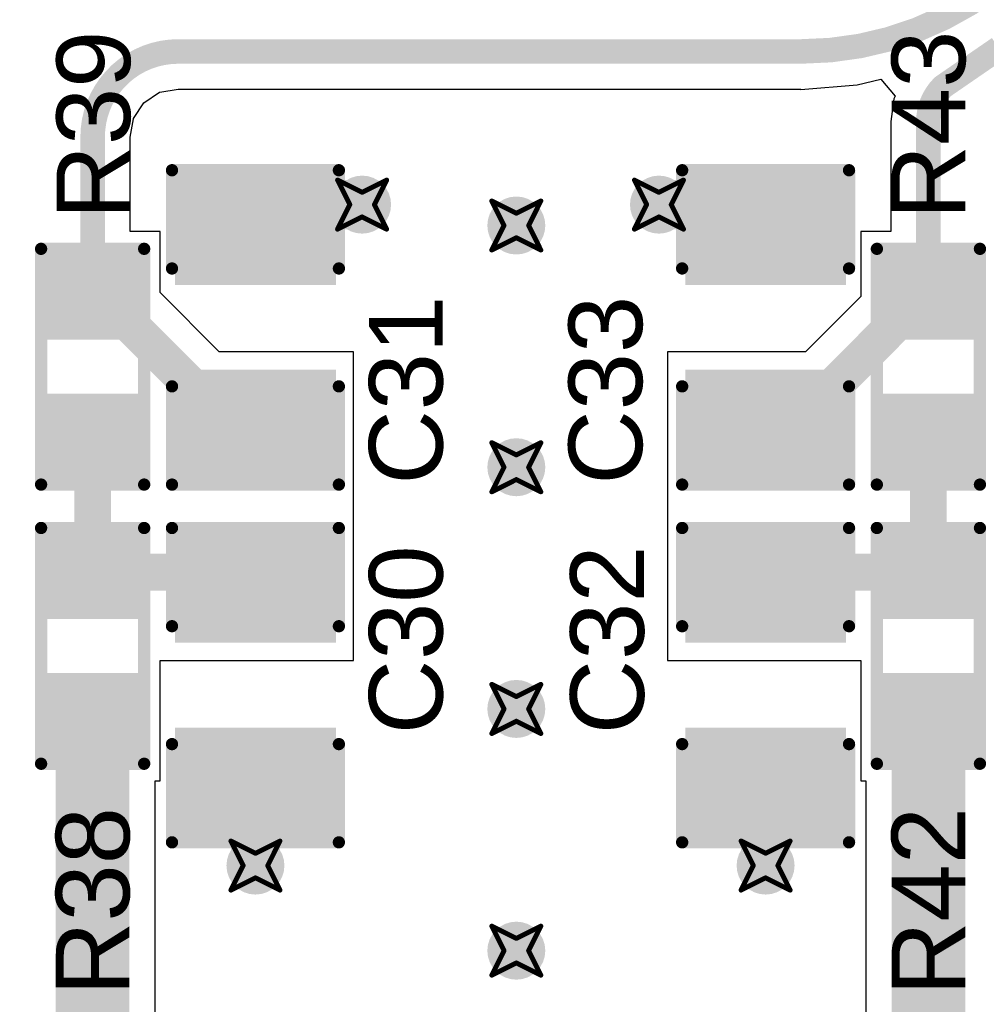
# Model space of a CAD drawing. Header units: inches. Extents: x -0.03 to 9.71, y 0 to 4.44.
# Tile 68 of 118: x 1.77 to 2.16, y 1.12 to 1.52. Entities that reach past the tile are written whole.
import ezdxf

# ---------------------------------------------------------------- set-up
doc = ezdxf.new("R2010")
doc.units = ezdxf.units.IN
doc.header["$MEASUREMENT"] = 0
for name, color, linetype in [('Bottom Layer', 5, 'Continuous'), ('Drill Drawing', 1, 'Continuous'), ('Layer 1', 16, 'Continuous'), ('Layer 2', 76, 'Continuous'), ('Top Layer', 1, 'Continuous'), ('Top Overlay', 2, 'Continuous'), ('Top Paste', 8, 'Continuous'), ('Top Solder', 216, 'Continuous'), ('Via Holes', 16, 'Continuous')]:
    doc.layers.add(name, color=color, linetype=linetype)
doc.styles.add('Arial', font='txt', dxfattribs={"height": 0.2})

# ---------------------------------------------------------------- blocks, each defined once
blk = doc.blocks.new('R___0603_54')
at = {"layer": 'Top Layer'}
for points in [[(-0.015, 0.0175), (-0.015, -0.0175), (-0.045, -0.0175), (-0.045, 0.0175)], [(0.045, 0.0175), (0.045, -0.0175), (0.015, -0.0175), (0.015, 0.0175)]]:
    blk.add_hatch(color=1, dxfattribs=at).paths.add_polyline_path(points)
at = {"layer": 'Top Paste'}
for points in [[(-0.015, 0.0175), (-0.015, -0.0175), (-0.045, -0.0175), (-0.045, 0.0175)], [(0.045, 0.0175), (0.045, -0.0175), (0.015, -0.0175), (0.015, 0.0175)]]:
    blk.add_hatch(color=8, dxfattribs=at).paths.add_polyline_path(points)
at = {"layer": 'Top Solder'}
for points in [[(-0.011, 0.0215), (-0.011, -0.0215), (-0.049, -0.0215), (-0.049, 0.0215)], [(0.049, 0.0215), (0.049, -0.0215), (0.011, -0.0215), (0.011, 0.0215)]]:
    blk.add_hatch(color=216, dxfattribs=at).paths.add_polyline_path(points)
at = {"layer": 'Top Overlay', "const_width": 0.005}
for points in [[(-0.048, 0.021), (0.048, 0.021)], [(-0.048, 0.021), (-0.048, -0.021)], [(0.048, 0.021), (0.048, -0.021)], [(-0.048, -0.021), (0.048, -0.021)]]:
    blk.add_lwpolyline(points, dxfattribs=at)
at = {"layer": 'Top Overlay', "const_width": 0.0025}
for points in [[(-0.04925, 0.021, 1), (-0.04675, 0.021, 1)], [(-0.04925, 0.021, 1), (-0.04675, 0.021, 1)], [(0.04675, 0.021, 1), (0.04925, 0.021, 1)], [(0.04675, 0.021, 1), (0.04925, 0.021, 1)], [(-0.04925, -0.021, 1), (-0.04675, -0.021, 1)], [(-0.04925, -0.021, 1), (-0.04675, -0.021, 1)], [(0.04675, -0.021, 1), (0.04925, -0.021, 1)], [(0.04675, -0.021, 1), (0.04925, -0.021, 1)]]:
    blk.add_lwpolyline(points, format="xyb", close=True, dxfattribs=at)
blk = doc.blocks.new('R___0603_55')
at = {"layer": 'Top Layer'}
for points in [[(-0.015, 0.0175), (-0.015, -0.0175), (-0.045, -0.0175), (-0.045, 0.0175)], [(0.045, 0.0175), (0.045, -0.0175), (0.015, -0.0175), (0.015, 0.0175)]]:
    blk.add_hatch(color=1, dxfattribs=at).paths.add_polyline_path(points)
at = {"layer": 'Top Paste'}
for points in [[(-0.015, 0.0175), (-0.015, -0.0175), (-0.045, -0.0175), (-0.045, 0.0175)], [(0.045, 0.0175), (0.045, -0.0175), (0.015, -0.0175), (0.015, 0.0175)]]:
    blk.add_hatch(color=8, dxfattribs=at).paths.add_polyline_path(points)
at = {"layer": 'Top Solder'}
for points in [[(-0.011, 0.0215), (-0.011, -0.0215), (-0.049, -0.0215), (-0.049, 0.0215)], [(0.049, 0.0215), (0.049, -0.0215), (0.011, -0.0215), (0.011, 0.0215)]]:
    blk.add_hatch(color=216, dxfattribs=at).paths.add_polyline_path(points)
at = {"layer": 'Top Overlay', "const_width": 0.005}
for points in [[(-0.048, 0.021), (0.048, 0.021)], [(-0.048, 0.021), (-0.048, -0.021)], [(0.048, 0.021), (0.048, -0.021)], [(-0.048, -0.021), (0.048, -0.021)]]:
    blk.add_lwpolyline(points, dxfattribs=at)
at = {"layer": 'Top Overlay', "const_width": 0.0025}
for points in [[(-0.04925, 0.021, 1), (-0.04675, 0.021, 1)], [(-0.04925, 0.021, 1), (-0.04675, 0.021, 1)], [(0.04675, 0.021, 1), (0.04925, 0.021, 1)], [(0.04675, 0.021, 1), (0.04925, 0.021, 1)], [(-0.04925, -0.021, 1), (-0.04675, -0.021, 1)], [(-0.04925, -0.021, 1), (-0.04675, -0.021, 1)], [(0.04675, -0.021, 1), (0.04925, -0.021, 1)], [(0.04675, -0.021, 1), (0.04925, -0.021, 1)]]:
    blk.add_lwpolyline(points, format="xyb", close=True, dxfattribs=at)
blk = doc.blocks.new('R___0603_58')
at = {"layer": 'Top Layer'}
for points in [[(-0.015, 0.0175), (-0.015, -0.0175), (-0.045, -0.0175), (-0.045, 0.0175)], [(0.045, 0.0175), (0.045, -0.0175), (0.015, -0.0175), (0.015, 0.0175)]]:
    blk.add_hatch(color=1, dxfattribs=at).paths.add_polyline_path(points)
at = {"layer": 'Top Paste'}
for points in [[(-0.015, 0.0175), (-0.015, -0.0175), (-0.045, -0.0175), (-0.045, 0.0175)], [(0.045, 0.0175), (0.045, -0.0175), (0.015, -0.0175), (0.015, 0.0175)]]:
    blk.add_hatch(color=8, dxfattribs=at).paths.add_polyline_path(points)
at = {"layer": 'Top Solder'}
for points in [[(-0.011, 0.0215), (-0.011, -0.0215), (-0.049, -0.0215), (-0.049, 0.0215)], [(0.049, 0.0215), (0.049, -0.0215), (0.011, -0.0215), (0.011, 0.0215)]]:
    blk.add_hatch(color=216, dxfattribs=at).paths.add_polyline_path(points)
at = {"layer": 'Top Overlay', "const_width": 0.005}
for points in [[(-0.048, 0.021), (0.048, 0.021)], [(-0.048, 0.021), (-0.048, -0.021)], [(0.048, 0.021), (0.048, -0.021)], [(-0.048, -0.021), (0.048, -0.021)]]:
    blk.add_lwpolyline(points, dxfattribs=at)
at = {"layer": 'Top Overlay', "const_width": 0.0025}
for points in [[(-0.04925, 0.021, 1), (-0.04675, 0.021, 1)], [(-0.04925, 0.021, 1), (-0.04675, 0.021, 1)], [(0.04675, 0.021, 1), (0.04925, 0.021, 1)], [(0.04675, 0.021, 1), (0.04925, 0.021, 1)], [(-0.04925, -0.021, 1), (-0.04675, -0.021, 1)], [(-0.04925, -0.021, 1), (-0.04675, -0.021, 1)], [(0.04675, -0.021, 1), (0.04925, -0.021, 1)], [(0.04675, -0.021, 1), (0.04925, -0.021, 1)]]:
    blk.add_lwpolyline(points, format="xyb", close=True, dxfattribs=at)
blk = doc.blocks.new('R___0603_59')
at = {"layer": 'Top Layer'}
for points in [[(-0.015, 0.0175), (-0.015, -0.0175), (-0.045, -0.0175), (-0.045, 0.0175)], [(0.045, 0.0175), (0.045, -0.0175), (0.015, -0.0175), (0.015, 0.0175)]]:
    blk.add_hatch(color=1, dxfattribs=at).paths.add_polyline_path(points)
at = {"layer": 'Top Paste'}
for points in [[(-0.015, 0.0175), (-0.015, -0.0175), (-0.045, -0.0175), (-0.045, 0.0175)], [(0.045, 0.0175), (0.045, -0.0175), (0.015, -0.0175), (0.015, 0.0175)]]:
    blk.add_hatch(color=8, dxfattribs=at).paths.add_polyline_path(points)
at = {"layer": 'Top Solder'}
for points in [[(-0.011, 0.0215), (-0.011, -0.0215), (-0.049, -0.0215), (-0.049, 0.0215)], [(0.049, 0.0215), (0.049, -0.0215), (0.011, -0.0215), (0.011, 0.0215)]]:
    blk.add_hatch(color=216, dxfattribs=at).paths.add_polyline_path(points)
at = {"layer": 'Top Overlay', "const_width": 0.005}
for points in [[(-0.048, 0.021), (0.048, 0.021)], [(-0.048, 0.021), (-0.048, -0.021)], [(0.048, 0.021), (0.048, -0.021)], [(-0.048, -0.021), (0.048, -0.021)]]:
    blk.add_lwpolyline(points, dxfattribs=at)
at = {"layer": 'Top Overlay', "const_width": 0.0025}
for points in [[(-0.04925, 0.021, 1), (-0.04675, 0.021, 1)], [(-0.04925, 0.021, 1), (-0.04675, 0.021, 1)], [(0.04675, 0.021, 1), (0.04925, 0.021, 1)], [(0.04675, 0.021, 1), (0.04925, 0.021, 1)], [(-0.04925, -0.021, 1), (-0.04675, -0.021, 1)], [(-0.04925, -0.021, 1), (-0.04675, -0.021, 1)], [(0.04675, -0.021, 1), (0.04925, -0.021, 1)], [(0.04675, -0.021, 1), (0.04925, -0.021, 1)]]:
    blk.add_lwpolyline(points, format="xyb", close=True, dxfattribs=at)
blk = doc.blocks.new('C___0805_165')
at = {"layer": 'Top Layer'}
for points in [[(-0.06, 0.03), (-0.02, 0.03), (-0.02, -0.03), (-0.06, -0.03)], [(0.02, 0.03), (0.06, 0.03), (0.06, -0.03), (0.02, -0.03)]]:
    blk.add_hatch(color=1, dxfattribs=at).paths.add_polyline_path(points)
at = {"layer": 'Top Paste'}
for points in [[(-0.06, 0.03), (-0.02, 0.03), (-0.02, -0.03), (-0.06, -0.03)], [(0.02, 0.03), (0.06, 0.03), (0.06, -0.03), (0.02, -0.03)]]:
    blk.add_hatch(color=8, dxfattribs=at).paths.add_polyline_path(points)
at = {"layer": 'Top Solder'}
for points in [[(-0.06276, 0.03276), (-0.01724, 0.03276), (-0.01724, -0.03276), (-0.06276, -0.03276)], [(0.01724, 0.03276), (0.06276, 0.03276), (0.06276, -0.03276), (0.01724, -0.03276)]]:
    blk.add_hatch(color=216, dxfattribs=at).paths.add_polyline_path(points)
at = {"layer": 'Top Overlay', "const_width": 0.005}
for points in [[(-0.064, -0.034), (-0.064, 0.034)], [(-0.024, 0.034), (-0.064, 0.034)], [(0.064, 0.034), (0.024, 0.034)], [(0.064, -0.034), (0.064, 0.034)], [(-0.024, -0.034), (-0.064, -0.034)], [(0.064, -0.034), (0.024, -0.034)]]:
    blk.add_lwpolyline(points, dxfattribs=at)
at = {"layer": 'Top Overlay', "const_width": 0.0025}
for points in [[(-0.06525, 0.034, 1), (-0.06275, 0.034, 1)], [(-0.06525, 0.034, 1), (-0.06275, 0.034, 1)], [(-0.02525, 0.034, 1), (-0.02275, 0.034, 1)], [(0.02275, 0.034, 1), (0.02525, 0.034, 1)], [(0.06275, 0.034, 1), (0.06525, 0.034, 1)], [(0.06275, 0.034, 1), (0.06525, 0.034, 1)], [(-0.06525, -0.034, 1), (-0.06275, -0.034, 1)], [(-0.06525, -0.034, 1), (-0.06275, -0.034, 1)], [(-0.02525, -0.034, 1), (-0.02275, -0.034, 1)], [(0.02275, -0.034, 1), (0.02525, -0.034, 1)], [(0.06275, -0.034, 1), (0.06525, -0.034, 1)], [(0.06275, -0.034, 1), (0.06525, -0.034, 1)]]:
    blk.add_lwpolyline(points, format="xyb", close=True, dxfattribs=at)
blk = doc.blocks.new('C___0805_166')
at = {"layer": 'Top Layer'}
for points in [[(-0.06, 0.03), (-0.02, 0.03), (-0.02, -0.03), (-0.06, -0.03)], [(0.02, 0.03), (0.06, 0.03), (0.06, -0.03), (0.02, -0.03)]]:
    blk.add_hatch(color=1, dxfattribs=at).paths.add_polyline_path(points)
at = {"layer": 'Top Paste'}
for points in [[(-0.06, 0.03), (-0.02, 0.03), (-0.02, -0.03), (-0.06, -0.03)], [(0.02, 0.03), (0.06, 0.03), (0.06, -0.03), (0.02, -0.03)]]:
    blk.add_hatch(color=8, dxfattribs=at).paths.add_polyline_path(points)
at = {"layer": 'Top Solder'}
for points in [[(-0.06276, 0.03276), (-0.01724, 0.03276), (-0.01724, -0.03276), (-0.06276, -0.03276)], [(0.01724, 0.03276), (0.06276, 0.03276), (0.06276, -0.03276), (0.01724, -0.03276)]]:
    blk.add_hatch(color=216, dxfattribs=at).paths.add_polyline_path(points)
at = {"layer": 'Top Overlay', "const_width": 0.005}
for points in [[(-0.064, 0.034), (-0.064, -0.034)], [(-0.064, 0.034), (-0.024, 0.034)], [(0.024, 0.034), (0.064, 0.034)], [(0.064, 0.034), (0.064, -0.034)], [(-0.064, -0.034), (-0.024, -0.034)], [(0.024, -0.034), (0.064, -0.034)]]:
    blk.add_lwpolyline(points, dxfattribs=at)
at = {"layer": 'Top Overlay', "const_width": 0.0025}
for points in [[(-0.06525, 0.034, 1), (-0.06275, 0.034, 1)], [(-0.06525, 0.034, 1), (-0.06275, 0.034, 1)], [(-0.02525, 0.034, 1), (-0.02275, 0.034, 1)], [(0.02275, 0.034, 1), (0.02525, 0.034, 1)], [(0.06275, 0.034, 1), (0.06525, 0.034, 1)], [(0.06275, 0.034, 1), (0.06525, 0.034, 1)], [(-0.06525, -0.034, 1), (-0.06275, -0.034, 1)], [(-0.06525, -0.034, 1), (-0.06275, -0.034, 1)], [(-0.02525, -0.034, 1), (-0.02275, -0.034, 1)], [(0.02275, -0.034, 1), (0.02525, -0.034, 1)], [(0.06275, -0.034, 1), (0.06525, -0.034, 1)], [(0.06275, -0.034, 1), (0.06525, -0.034, 1)]]:
    blk.add_lwpolyline(points, format="xyb", close=True, dxfattribs=at)
blk = doc.blocks.new('C___0805_167')
at = {"layer": 'Top Layer'}
for points in [[(-0.06, 0.03), (-0.02, 0.03), (-0.02, -0.03), (-0.06, -0.03)], [(0.02, 0.03), (0.06, 0.03), (0.06, -0.03), (0.02, -0.03)]]:
    blk.add_hatch(color=1, dxfattribs=at).paths.add_polyline_path(points)
at = {"layer": 'Top Paste'}
for points in [[(-0.06, 0.03), (-0.02, 0.03), (-0.02, -0.03), (-0.06, -0.03)], [(0.02, 0.03), (0.06, 0.03), (0.06, -0.03), (0.02, -0.03)]]:
    blk.add_hatch(color=8, dxfattribs=at).paths.add_polyline_path(points)
at = {"layer": 'Top Solder'}
for points in [[(-0.06276, 0.03276), (-0.01724, 0.03276), (-0.01724, -0.03276), (-0.06276, -0.03276)], [(0.01724, 0.03276), (0.06276, 0.03276), (0.06276, -0.03276), (0.01724, -0.03276)]]:
    blk.add_hatch(color=216, dxfattribs=at).paths.add_polyline_path(points)
at = {"layer": 'Top Overlay', "const_width": 0.005}
for points in [[(-0.064, 0.034), (-0.064, -0.034)], [(-0.064, 0.034), (-0.024, 0.034)], [(0.024, 0.034), (0.064, 0.034)], [(0.064, 0.034), (0.064, -0.034)], [(-0.064, -0.034), (-0.024, -0.034)], [(0.024, -0.034), (0.064, -0.034)]]:
    blk.add_lwpolyline(points, dxfattribs=at)
at = {"layer": 'Top Overlay', "const_width": 0.0025}
for points in [[(-0.06525, 0.034, 1), (-0.06275, 0.034, 1)], [(-0.06525, 0.034, 1), (-0.06275, 0.034, 1)], [(-0.02525, 0.034, 1), (-0.02275, 0.034, 1)], [(0.02275, 0.034, 1), (0.02525, 0.034, 1)], [(0.06275, 0.034, 1), (0.06525, 0.034, 1)], [(0.06275, 0.034, 1), (0.06525, 0.034, 1)], [(-0.06525, -0.034, 1), (-0.06275, -0.034, 1)], [(-0.06525, -0.034, 1), (-0.06275, -0.034, 1)], [(-0.02525, -0.034, 1), (-0.02275, -0.034, 1)], [(0.02275, -0.034, 1), (0.02525, -0.034, 1)], [(0.06275, -0.034, 1), (0.06525, -0.034, 1)], [(0.06275, -0.034, 1), (0.06525, -0.034, 1)]]:
    blk.add_lwpolyline(points, format="xyb", close=True, dxfattribs=at)
blk = doc.blocks.new('C___0805_168')
at = {"layer": 'Top Layer'}
for points in [[(-0.06, 0.03), (-0.02, 0.03), (-0.02, -0.03), (-0.06, -0.03)], [(0.02, 0.03), (0.06, 0.03), (0.06, -0.03), (0.02, -0.03)]]:
    blk.add_hatch(color=1, dxfattribs=at).paths.add_polyline_path(points)
at = {"layer": 'Top Paste'}
for points in [[(-0.06, 0.03), (-0.02, 0.03), (-0.02, -0.03), (-0.06, -0.03)], [(0.02, 0.03), (0.06, 0.03), (0.06, -0.03), (0.02, -0.03)]]:
    blk.add_hatch(color=8, dxfattribs=at).paths.add_polyline_path(points)
at = {"layer": 'Top Solder'}
for points in [[(-0.06276, 0.03276), (-0.01724, 0.03276), (-0.01724, -0.03276), (-0.06276, -0.03276)], [(0.01724, 0.03276), (0.06276, 0.03276), (0.06276, -0.03276), (0.01724, -0.03276)]]:
    blk.add_hatch(color=216, dxfattribs=at).paths.add_polyline_path(points)
at = {"layer": 'Top Overlay', "const_width": 0.005}
for points in [[(-0.064, -0.034), (-0.064, 0.034)], [(-0.024, 0.034), (-0.064, 0.034)], [(0.064, 0.034), (0.024, 0.034)], [(0.064, -0.034), (0.064, 0.034)], [(-0.024, -0.034), (-0.064, -0.034)], [(0.064, -0.034), (0.024, -0.034)]]:
    blk.add_lwpolyline(points, dxfattribs=at)
at = {"layer": 'Top Overlay', "const_width": 0.0025}
for points in [[(-0.06525, 0.034, 1), (-0.06275, 0.034, 1)], [(-0.06525, 0.034, 1), (-0.06275, 0.034, 1)], [(-0.02525, 0.034, 1), (-0.02275, 0.034, 1)], [(0.02275, 0.034, 1), (0.02525, 0.034, 1)], [(0.06275, 0.034, 1), (0.06525, 0.034, 1)], [(0.06275, 0.034, 1), (0.06525, 0.034, 1)], [(-0.06525, -0.034, 1), (-0.06275, -0.034, 1)], [(-0.06525, -0.034, 1), (-0.06275, -0.034, 1)], [(-0.02525, -0.034, 1), (-0.02275, -0.034, 1)], [(0.02275, -0.034, 1), (0.02525, -0.034, 1)], [(0.06275, -0.034, 1), (0.06525, -0.034, 1)], [(0.06275, -0.034, 1), (0.06525, -0.034, 1)]]:
    blk.add_lwpolyline(points, format="xyb", close=True, dxfattribs=at)

msp = doc.modelspace()

# ---------------------------------------------------------------- hatches: boundary and pattern name
at = {"layer": 'Bottom Layer'}
h = msp.add_hatch(color=5, dxfattribs=at)
edge = h.paths.add_edge_path()
edge.add_arc((1.90488, 1.44551), 0.01181, 0, 360)
h = msp.add_hatch(color=5, dxfattribs=at)
edge = h.paths.add_edge_path()
edge.add_arc((2.02583, 1.44551), 0.01181, 0, 360)
h = msp.add_hatch(color=5, dxfattribs=at)
edge = h.paths.add_edge_path()
edge.add_arc((1.96772, 1.43701), 0.01181, 0, 360)
h = msp.add_hatch(color=5, dxfattribs=at)
edge = h.paths.add_edge_path()
edge.add_arc((1.96772, 1.33858), 0.01181, 0, 360)
h = msp.add_hatch(color=5, dxfattribs=at)
edge = h.paths.add_edge_path()
edge.add_arc((1.96772, 1.24016), 0.01181, 0, 360)
h = msp.add_hatch(color=5, dxfattribs=at)
edge = h.paths.add_edge_path()
edge.add_arc((1.86142, 1.17638), 0.01181, 0, 360)
h = msp.add_hatch(color=5, dxfattribs=at)
edge = h.paths.add_edge_path()
edge.add_arc((2.06929, 1.17638), 0.01181, 0, 360)
h = msp.add_hatch(color=5, dxfattribs=at)
edge = h.paths.add_edge_path()
edge.add_arc((1.96772, 1.14173), 0.01181, 0, 360)
at = {"layer": 'Layer 1'}
h = msp.add_hatch(color=16, dxfattribs=at)
edge = h.paths.add_edge_path()
edge.add_arc((1.90488, 1.44551), 0.01181, 0, 360)
h = msp.add_hatch(color=16, dxfattribs=at)
edge = h.paths.add_edge_path()
edge.add_arc((2.02583, 1.44551), 0.01181, 0, 360)
h = msp.add_hatch(color=16, dxfattribs=at)
edge = h.paths.add_edge_path()
edge.add_arc((1.96772, 1.43701), 0.01181, 0, 360)
h = msp.add_hatch(color=16, dxfattribs=at)
edge = h.paths.add_edge_path()
edge.add_arc((1.96772, 1.33858), 0.01181, 0, 360)
h = msp.add_hatch(color=16, dxfattribs=at)
edge = h.paths.add_edge_path()
edge.add_arc((1.96772, 1.24016), 0.01181, 0, 360)
h = msp.add_hatch(color=16, dxfattribs=at)
edge = h.paths.add_edge_path()
edge.add_arc((1.86142, 1.17638), 0.01181, 0, 360)
h = msp.add_hatch(color=16, dxfattribs=at)
edge = h.paths.add_edge_path()
edge.add_arc((2.06929, 1.17638), 0.01181, 0, 360)
h = msp.add_hatch(color=16, dxfattribs=at)
edge = h.paths.add_edge_path()
edge.add_arc((1.96772, 1.14173), 0.01181, 0, 360)
at = {"layer": 'Layer 2'}
h = msp.add_hatch(color=76, dxfattribs=at)
edge = h.paths.add_edge_path()
edge.add_arc((1.90488, 1.44551), 0.01181, 0, 360)
h = msp.add_hatch(color=76, dxfattribs=at)
edge = h.paths.add_edge_path()
edge.add_arc((2.02583, 1.44551), 0.01181, 0, 360)
h = msp.add_hatch(color=76, dxfattribs=at)
edge = h.paths.add_edge_path()
edge.add_arc((1.96772, 1.43701), 0.01181, 0, 360)
h = msp.add_hatch(color=76, dxfattribs=at)
edge = h.paths.add_edge_path()
edge.add_arc((1.96772, 1.33858), 0.01181, 0, 360)
h = msp.add_hatch(color=76, dxfattribs=at)
edge = h.paths.add_edge_path()
edge.add_arc((1.96772, 1.24016), 0.01181, 0, 360)
h = msp.add_hatch(color=76, dxfattribs=at)
edge = h.paths.add_edge_path()
edge.add_arc((1.86142, 1.17638), 0.01181, 0, 360)
h = msp.add_hatch(color=76, dxfattribs=at)
edge = h.paths.add_edge_path()
edge.add_arc((2.06929, 1.17638), 0.01181, 0, 360)
h = msp.add_hatch(color=76, dxfattribs=at)
edge = h.paths.add_edge_path()
edge.add_arc((1.96772, 1.14173), 0.01181, 0, 360)
at = {"layer": 'Top Layer'}
h = msp.add_hatch(color=1, dxfattribs=at)
edge = h.paths.add_edge_path()
edge.add_arc((1.90488, 1.44551), 0.01181, 0, 360)
h = msp.add_hatch(color=1, dxfattribs=at)
edge = h.paths.add_edge_path()
edge.add_arc((2.02583, 1.44551), 0.01181, 0, 360)
h = msp.add_hatch(color=1, dxfattribs=at)
edge = h.paths.add_edge_path()
edge.add_arc((1.96772, 1.43701), 0.01181, 0, 360)
h = msp.add_hatch(color=1, dxfattribs=at)
edge = h.paths.add_edge_path()
edge.add_arc((1.96772, 1.33858), 0.01181, 0, 360)
h = msp.add_hatch(color=1, dxfattribs=at)
edge = h.paths.add_edge_path()
edge.add_arc((1.96772, 1.24016), 0.01181, 0, 360)
h = msp.add_hatch(color=1, dxfattribs=at)
edge = h.paths.add_edge_path()
edge.add_arc((1.86142, 1.17638), 0.01181, 0, 360)
h = msp.add_hatch(color=1, dxfattribs=at)
edge = h.paths.add_edge_path()
edge.add_arc((2.06929, 1.17638), 0.01181, 0, 360)
h = msp.add_hatch(color=1, dxfattribs=at)
edge = h.paths.add_edge_path()
edge.add_arc((1.96772, 1.14173), 0.01181, 0, 360)
at = {"layer": 'Via Holes'}
h = msp.add_hatch(color=7, dxfattribs=at)
edge = h.paths.add_edge_path()
edge.add_arc((1.90488, 1.44551), 0.00591, 0, 360)
h = msp.add_hatch(color=7, dxfattribs=at)
edge = h.paths.add_edge_path()
edge.add_arc((2.02583, 1.44551), 0.00591, 0, 360)
h = msp.add_hatch(color=7, dxfattribs=at)
edge = h.paths.add_edge_path()
edge.add_arc((1.96772, 1.43701), 0.00591, 0, 360)
h = msp.add_hatch(color=7, dxfattribs=at)
edge = h.paths.add_edge_path()
edge.add_arc((1.96772, 1.33858), 0.00591, 0, 360)
h = msp.add_hatch(color=7, dxfattribs=at)
edge = h.paths.add_edge_path()
edge.add_arc((1.96772, 1.24016), 0.00591, 0, 360)
h = msp.add_hatch(color=7, dxfattribs=at)
edge = h.paths.add_edge_path()
edge.add_arc((1.86142, 1.17638), 0.00591, 0, 360)
h = msp.add_hatch(color=7, dxfattribs=at)
edge = h.paths.add_edge_path()
edge.add_arc((2.06929, 1.17638), 0.00591, 0, 360)
h = msp.add_hatch(color=7, dxfattribs=at)
edge = h.paths.add_edge_path()
edge.add_arc((1.96772, 1.14173), 0.00591, 0, 360)

# ---------------------------------------------------------------- linework, layer by layer
at = {"layer": 'Drill Drawing', "const_width": 0.002}
for points in [[(1.89488, 1.45551), (1.90488, 1.45051)], [(1.89488, 1.45551), (1.89988, 1.44551)], [(1.90488, 1.45051), (1.91488, 1.45551)], [(1.90988, 1.44551), (1.91488, 1.45551)], [(2.01583, 1.45551), (2.02583, 1.45051)], [(2.01583, 1.45551), (2.02083, 1.44551)], [(2.02583, 1.45051), (2.03583, 1.45551)], [(2.03083, 1.44551), (2.03583, 1.45551)], [(1.95772, 1.44701), (1.96772, 1.44201)], [(1.95772, 1.44701), (1.96272, 1.43701)], [(1.96772, 1.44201), (1.97772, 1.44701)], [(1.97272, 1.43701), (1.97772, 1.44701)], [(1.89488, 1.43551), (1.89988, 1.44551)], [(1.90988, 1.44551), (1.91488, 1.43551)], [(2.01583, 1.43551), (2.02083, 1.44551)], [(2.03083, 1.44551), (2.03583, 1.43551)], [(1.89488, 1.43551), (1.90488, 1.44051)], [(1.90488, 1.44051), (1.91488, 1.43551)], [(2.01583, 1.43551), (2.02583, 1.44051)], [(2.02583, 1.44051), (2.03583, 1.43551)], [(1.95772, 1.42701), (1.96272, 1.43701)], [(1.97272, 1.43701), (1.97772, 1.42701)], [(1.95772, 1.42701), (1.96772, 1.43201)], [(1.96772, 1.43201), (1.97772, 1.42701)], [(1.95772, 1.34858), (1.96772, 1.34358)], [(1.95772, 1.34858), (1.96272, 1.33858)], [(1.96772, 1.34358), (1.97772, 1.34858)], [(1.97272, 1.33858), (1.97772, 1.34858)], [(1.95772, 1.32858), (1.96272, 1.33858)], [(1.97272, 1.33858), (1.97772, 1.32858)], [(1.95772, 1.32858), (1.96772, 1.33358)], [(1.96772, 1.33358), (1.97772, 1.32858)], [(1.95772, 1.25016), (1.96772, 1.24516)], [(1.95772, 1.25016), (1.96272, 1.24016)], [(1.96772, 1.24516), (1.97772, 1.25016)], [(1.97272, 1.24016), (1.97772, 1.25016)], [(1.95772, 1.23016), (1.96272, 1.24016)], [(1.97272, 1.24016), (1.97772, 1.23016)], [(1.95772, 1.23016), (1.96772, 1.23516)], [(1.96772, 1.23516), (1.97772, 1.23016)], [(1.85142, 1.18638), (1.86142, 1.18138)], [(1.85142, 1.18638), (1.85642, 1.17638)], [(1.86142, 1.18138), (1.87142, 1.18638)], [(1.86642, 1.17638), (1.87142, 1.18638)], [(2.05929, 1.18638), (2.06929, 1.18138)], [(2.05929, 1.18638), (2.06429, 1.17638)], [(2.06929, 1.18138), (2.07929, 1.18638)], [(2.07429, 1.17638), (2.07929, 1.18638)], [(1.85142, 1.16638), (1.85642, 1.17638)], [(1.86642, 1.17638), (1.87142, 1.16638)], [(2.05929, 1.16638), (2.06429, 1.17638)], [(2.07429, 1.17638), (2.07929, 1.16638)], [(1.85142, 1.16638), (1.86142, 1.17138)], [(1.86142, 1.17138), (1.87142, 1.16638)], [(2.05929, 1.16638), (2.06929, 1.17138)], [(2.06929, 1.17138), (2.07929, 1.16638)], [(1.95772, 1.15173), (1.96772, 1.14673)], [(1.95772, 1.15173), (1.96272, 1.14173)], [(1.96772, 1.14673), (1.97772, 1.15173)], [(1.97272, 1.14173), (1.97772, 1.15173)], [(1.95772, 1.13173), (1.96272, 1.14173)], [(1.97272, 1.14173), (1.97772, 1.13173)], [(1.95772, 1.13173), (1.96772, 1.13673)], [(1.96772, 1.13673), (1.97772, 1.13173)]]:
    msp.add_lwpolyline(points, dxfattribs=at)
at = {"layer": 'Drill Drawing', "const_width": 0.001}
for points in [[(1.89438, 1.45551, 1), (1.89538, 1.45551, 1)], [(1.89438, 1.45551, 1), (1.89538, 1.45551, 1)], [(1.91438, 1.45551, 1), (1.91538, 1.45551, 1)], [(1.91438, 1.45551, 1), (1.91538, 1.45551, 1)], [(2.01533, 1.45551, 1), (2.01633, 1.45551, 1)], [(2.01533, 1.45551, 1), (2.01633, 1.45551, 1)], [(2.03533, 1.45551, 1), (2.03633, 1.45551, 1)], [(2.03533, 1.45551, 1), (2.03633, 1.45551, 1)], [(1.90438, 1.45051, 1), (1.90538, 1.45051, 1)], [(1.90438, 1.45051, 1), (1.90538, 1.45051, 1)], [(2.02533, 1.45051, 1), (2.02633, 1.45051, 1)], [(2.02533, 1.45051, 1), (2.02633, 1.45051, 1)], [(1.95722, 1.44701, 1), (1.95822, 1.44701, 1)], [(1.95722, 1.44701, 1), (1.95822, 1.44701, 1)], [(1.97722, 1.44701, 1), (1.97822, 1.44701, 1)], [(1.97722, 1.44701, 1), (1.97822, 1.44701, 1)], [(1.89938, 1.44551, 1), (1.90038, 1.44551, 1)], [(1.89938, 1.44551, 1), (1.90038, 1.44551, 1)], [(1.90938, 1.44551, 1), (1.91038, 1.44551, 1)], [(1.90938, 1.44551, 1), (1.91038, 1.44551, 1)], [(2.02033, 1.44551, 1), (2.02133, 1.44551, 1)], [(2.02033, 1.44551, 1), (2.02133, 1.44551, 1)], [(2.03033, 1.44551, 1), (2.03133, 1.44551, 1)], [(2.03033, 1.44551, 1), (2.03133, 1.44551, 1)], [(1.90438, 1.44051, 1), (1.90538, 1.44051, 1)], [(1.90438, 1.44051, 1), (1.90538, 1.44051, 1)], [(1.96722, 1.44201, 1), (1.96822, 1.44201, 1)], [(1.96722, 1.44201, 1), (1.96822, 1.44201, 1)], [(2.02533, 1.44051, 1), (2.02633, 1.44051, 1)], [(2.02533, 1.44051, 1), (2.02633, 1.44051, 1)], [(1.89438, 1.43551, 1), (1.89538, 1.43551, 1)], [(1.89438, 1.43551, 1), (1.89538, 1.43551, 1)], [(1.91438, 1.43551, 1), (1.91538, 1.43551, 1)], [(1.91438, 1.43551, 1), (1.91538, 1.43551, 1)], [(1.96222, 1.43701, 1), (1.96322, 1.43701, 1)], [(1.96222, 1.43701, 1), (1.96322, 1.43701, 1)], [(1.97222, 1.43701, 1), (1.97322, 1.43701, 1)], [(1.97222, 1.43701, 1), (1.97322, 1.43701, 1)], [(2.01533, 1.43551, 1), (2.01633, 1.43551, 1)], [(2.01533, 1.43551, 1), (2.01633, 1.43551, 1)], [(2.03533, 1.43551, 1), (2.03633, 1.43551, 1)], [(2.03533, 1.43551, 1), (2.03633, 1.43551, 1)], [(1.96722, 1.43201, 1), (1.96822, 1.43201, 1)], [(1.96722, 1.43201, 1), (1.96822, 1.43201, 1)], [(1.95722, 1.42701, 1), (1.95822, 1.42701, 1)], [(1.95722, 1.42701, 1), (1.95822, 1.42701, 1)], [(1.97722, 1.42701, 1), (1.97822, 1.42701, 1)], [(1.97722, 1.42701, 1), (1.97822, 1.42701, 1)], [(1.95722, 1.34858, 1), (1.95822, 1.34858, 1)], [(1.95722, 1.34858, 1), (1.95822, 1.34858, 1)], [(1.97722, 1.34858, 1), (1.97822, 1.34858, 1)], [(1.97722, 1.34858, 1), (1.97822, 1.34858, 1)], [(1.96722, 1.34358, 1), (1.96822, 1.34358, 1)], [(1.96722, 1.34358, 1), (1.96822, 1.34358, 1)], [(1.96222, 1.33858, 1), (1.96322, 1.33858, 1)], [(1.96222, 1.33858, 1), (1.96322, 1.33858, 1)], [(1.97222, 1.33858, 1), (1.97322, 1.33858, 1)], [(1.97222, 1.33858, 1), (1.97322, 1.33858, 1)], [(1.96722, 1.33358, 1), (1.96822, 1.33358, 1)], [(1.96722, 1.33358, 1), (1.96822, 1.33358, 1)], [(1.95722, 1.32858, 1), (1.95822, 1.32858, 1)], [(1.95722, 1.32858, 1), (1.95822, 1.32858, 1)], [(1.97722, 1.32858, 1), (1.97822, 1.32858, 1)], [(1.97722, 1.32858, 1), (1.97822, 1.32858, 1)], [(1.95722, 1.25016, 1), (1.95822, 1.25016, 1)], [(1.95722, 1.25016, 1), (1.95822, 1.25016, 1)], [(1.97722, 1.25016, 1), (1.97822, 1.25016, 1)], [(1.97722, 1.25016, 1), (1.97822, 1.25016, 1)], [(1.96722, 1.24516, 1), (1.96822, 1.24516, 1)], [(1.96722, 1.24516, 1), (1.96822, 1.24516, 1)], [(1.96222, 1.24016, 1), (1.96322, 1.24016, 1)], [(1.96222, 1.24016, 1), (1.96322, 1.24016, 1)], [(1.97222, 1.24016, 1), (1.97322, 1.24016, 1)], [(1.97222, 1.24016, 1), (1.97322, 1.24016, 1)], [(1.96722, 1.23516, 1), (1.96822, 1.23516, 1)], [(1.96722, 1.23516, 1), (1.96822, 1.23516, 1)], [(1.95722, 1.23016, 1), (1.95822, 1.23016, 1)], [(1.95722, 1.23016, 1), (1.95822, 1.23016, 1)], [(1.97722, 1.23016, 1), (1.97822, 1.23016, 1)], [(1.97722, 1.23016, 1), (1.97822, 1.23016, 1)], [(1.85092, 1.18638, 1), (1.85192, 1.18638, 1)], [(1.85092, 1.18638, 1), (1.85192, 1.18638, 1)], [(1.87092, 1.18638, 1), (1.87192, 1.18638, 1)], [(1.87092, 1.18638, 1), (1.87192, 1.18638, 1)], [(2.05879, 1.18638, 1), (2.05979, 1.18638, 1)], [(2.05879, 1.18638, 1), (2.05979, 1.18638, 1)], [(2.07879, 1.18638, 1), (2.07979, 1.18638, 1)], [(2.07879, 1.18638, 1), (2.07979, 1.18638, 1)], [(1.86092, 1.18138, 1), (1.86192, 1.18138, 1)], [(1.86092, 1.18138, 1), (1.86192, 1.18138, 1)], [(2.06879, 1.18138, 1), (2.06979, 1.18138, 1)], [(2.06879, 1.18138, 1), (2.06979, 1.18138, 1)], [(1.85592, 1.17638, 1), (1.85692, 1.17638, 1)], [(1.85592, 1.17638, 1), (1.85692, 1.17638, 1)], [(1.86592, 1.17638, 1), (1.86692, 1.17638, 1)], [(1.86592, 1.17638, 1), (1.86692, 1.17638, 1)], [(2.06379, 1.17638, 1), (2.06479, 1.17638, 1)], [(2.06379, 1.17638, 1), (2.06479, 1.17638, 1)], [(2.07379, 1.17638, 1), (2.07479, 1.17638, 1)], [(2.07379, 1.17638, 1), (2.07479, 1.17638, 1)], [(1.86092, 1.17138, 1), (1.86192, 1.17138, 1)], [(1.86092, 1.17138, 1), (1.86192, 1.17138, 1)], [(2.06879, 1.17138, 1), (2.06979, 1.17138, 1)], [(2.06879, 1.17138, 1), (2.06979, 1.17138, 1)], [(1.85092, 1.16638, 1), (1.85192, 1.16638, 1)], [(1.85092, 1.16638, 1), (1.85192, 1.16638, 1)], [(1.87092, 1.16638, 1), (1.87192, 1.16638, 1)], [(1.87092, 1.16638, 1), (1.87192, 1.16638, 1)], [(2.05879, 1.16638, 1), (2.05979, 1.16638, 1)], [(2.05879, 1.16638, 1), (2.05979, 1.16638, 1)], [(2.07879, 1.16638, 1), (2.07979, 1.16638, 1)], [(2.07879, 1.16638, 1), (2.07979, 1.16638, 1)], [(1.95722, 1.15173, 1), (1.95822, 1.15173, 1)], [(1.95722, 1.15173, 1), (1.95822, 1.15173, 1)], [(1.97722, 1.15173, 1), (1.97822, 1.15173, 1)], [(1.97722, 1.15173, 1), (1.97822, 1.15173, 1)], [(1.96722, 1.14673, 1), (1.96822, 1.14673, 1)], [(1.96722, 1.14673, 1), (1.96822, 1.14673, 1)], [(1.96222, 1.14173, 1), (1.96322, 1.14173, 1)], [(1.96222, 1.14173, 1), (1.96322, 1.14173, 1)], [(1.97222, 1.14173, 1), (1.97322, 1.14173, 1)], [(1.97222, 1.14173, 1), (1.97322, 1.14173, 1)], [(1.96722, 1.13673, 1), (1.96822, 1.13673, 1)], [(1.96722, 1.13673, 1), (1.96822, 1.13673, 1)], [(1.95722, 1.13173, 1), (1.95822, 1.13173, 1)], [(1.95722, 1.13173, 1), (1.95822, 1.13173, 1)], [(1.97722, 1.13173, 1), (1.97822, 1.13173, 1)], [(1.97722, 1.13173, 1), (1.97822, 1.13173, 1)]]:
    msp.add_lwpolyline(points, format="xyb", close=True, dxfattribs=at)
at = {"layer": 'Top Layer'}
for p, q in [((2.10657, 1.49423), (2.11619, 1.49654)), ((2.11619, 1.49654), (2.12202, 1.48971)), ((1.82246, 1.49127), (1.82992, 1.49258)), ((1.82992, 1.49258), (1.82992, 1.49258)), ((1.82992, 1.49258), (1.83774, 1.49258)), ((1.83774, 1.49258), (2.08367, 1.49258)), ((2.08367, 1.49242), (2.10657, 1.49423)), ((2.08367, 1.49258), (2.08367, 1.49242)), ((1.81598, 1.48698), (1.82237, 1.49125)), ((1.82237, 1.49125), (1.82246, 1.49127)), ((2.12153, 1.48852), (2.12033, 1.47938)), ((2.12202, 1.48971), (2.12153, 1.48852)), ((1.8117, 1.48058), (1.81598, 1.48698)), ((1.81037, 1.47303), (1.81168, 1.48049)), ((1.81168, 1.48049), (1.8117, 1.48058)), ((2.12033, 1.47938), (2.12034, 1.47938)), ((2.12034, 1.47938), (2.12034, 1.43451)), ((1.81037, 1.46512), (1.81037, 1.47303)), ((1.81037, 1.46503), (1.81037, 1.46512)), ((1.81037, 1.43451), (1.81037, 1.46503)), ((1.82258, 1.43451), (1.81037, 1.43451)), ((1.82258, 1.40972), (1.82258, 1.43451)), ((2.12034, 1.43451), (2.10813, 1.43451)), ((2.10813, 1.43451), (2.10813, 1.40814)), ((1.84667, 1.38551), (1.82258, 1.40972)), ((2.10813, 1.40814), (2.08561, 1.38551)), ((1.90142, 1.38551), (1.84667, 1.38551)), ((1.90142, 1.32551), (1.90142, 1.38551)), ((2.08561, 1.38551), (2.02929, 1.38551)), ((2.02929, 1.38551), (2.02929, 1.32551)), ((1.90142, 1.31984), (1.90142, 1.32551)), ((1.90142, 1.32551), (1.90142, 1.32551)), ((2.02929, 1.32551), (2.02929, 1.32551)), ((2.02929, 1.32551), (2.02929, 1.31984)), ((1.90142, 1.25984), (1.90142, 1.31984)), ((1.90142, 1.31984), (1.90142, 1.31984)), ((2.02929, 1.31984), (2.02929, 1.31984)), ((2.02929, 1.31984), (2.02929, 1.25984)), ((1.82258, 1.21084), (1.82258, 1.25984)), ((1.82258, 1.25984), (1.90142, 1.25984)), ((2.02929, 1.25984), (2.10813, 1.25984)), ((2.10813, 1.25984), (2.10813, 1.21084)), ((1.82057, 1.02362), (1.82057, 1.21084)), ((1.82057, 1.21084), (1.82258, 1.21084)), ((2.10813, 1.21084), (2.11014, 1.21084)), ((2.11014, 1.21084), (2.11014, 1.02362))]:
    msp.add_line(p, q, dxfattribs=at)
at = {"layer": 'Top Layer', "const_width": 0.01}
for points in [[(2.21457, 1.63877, -0.414214), (2.08367, 1.50787)], [(1.73563, 1.49725, -0.414214), (1.77145, 1.53307)], [(1.79508, 1.47303, -0.414214), (1.82992, 1.50787)], [(2.13563, 1.47938, -0.198554), (2.14147, 1.4935)], [(2.14147, 1.4935, -0.000343), (2.14149, 1.49352)]]:
    msp.add_lwpolyline(points, format="xyb", dxfattribs=at)
at = {"layer": 'Top Layer'}
for points, const_width in [([(1.82992, 1.50787), (2.08367, 1.50787)], 0.01), ([(2.14149, 1.49352), (2.16432, 1.50921)], 0.01), ([(2.13563, 1.40951), (2.13563, 1.47938)], 0.01), ([(1.79508, 1.41339), (1.79508, 1.47303)], 0.01), ([(1.86142, 1.44551), (1.90488, 1.44551)], 0.02), ([(2.02583, 1.44551), (2.06929, 1.44551)], 0.02), ([(1.79508, 1.40951), (1.80508, 1.40201)], 0.015), ([(2.1272, 1.40201), (2.13467, 1.40951)], 0.015), ([(1.80508, 1.40201), (1.83892, 1.36801)], 0.015), ([(2.09179, 1.36643), (2.1272, 1.40201)], 0.015), ([(1.83892, 1.36801), (1.86142, 1.35551)], 0.015), ([(2.06929, 1.35551), (2.09179, 1.36643)], 0.015), ([(1.79508, 1.29584), (1.79508, 1.34951)], 0.015), ([(2.13563, 1.29584), (2.13563, 1.34951)], 0.015), ([(1.79508, 1.29584), (1.85542, 1.29584)], 0.015), ([(2.06929, 1.28984), (2.07529, 1.29584)], 0.015), ([(2.07529, 1.29584), (2.13563, 1.29584)], 0.015), ([(1.79508, 0.92815), (1.79508, 1.23584)], 0.03), ([(2.13563, 0.92815), (2.13563, 1.23584)], 0.03), ([(1.86142, 1.17638), (1.86142, 1.21984)], 0.02), ([(2.06929, 1.17638), (2.06929, 1.21984)], 0.02)]:
    msp.add_lwpolyline(points, dxfattribs=dict(at, const_width=const_width))
for points, const_width in [([(1.82742, 1.50787, 1), (1.83242, 1.50787, 1)], 0.005), ([(1.82742, 1.50787, 1), (1.83242, 1.50787, 1)], 0.005), ([(2.08117, 1.50787, 1), (2.08617, 1.50787, 1)], 0.005), ([(2.08117, 1.50787, 1), (2.08617, 1.50787, 1)], 0.005), ([(2.13897, 1.4935, 1), (2.14397, 1.4935, 1)], 0.005), ([(2.13897, 1.4935, 1), (2.14397, 1.4935, 1)], 0.005), ([(2.13899, 1.49352, 1), (2.14399, 1.49352, 1)], 0.005), ([(2.13899, 1.49352, 1), (2.14399, 1.49352, 1)], 0.005), ([(2.13313, 1.47938, 1), (2.13813, 1.47938, 1)], 0.005), ([(2.13313, 1.47938, 1), (2.13813, 1.47938, 1)], 0.005), ([(1.79258, 1.47303, 1), (1.79758, 1.47303, 1)], 0.005), ([(1.79258, 1.47303, 1), (1.79758, 1.47303, 1)], 0.005), ([(1.85642, 1.44551, 1), (1.86642, 1.44551, 1)], 0.01), ([(1.89988, 1.44551, 1), (1.90988, 1.44551, 1)], 0.01), ([(2.02083, 1.44551, 1), (2.03083, 1.44551, 1)], 0.01), ([(2.06429, 1.44551, 1), (2.07429, 1.44551, 1)], 0.01), ([(1.79133, 1.40951, 1), (1.79883, 1.40951, 1)], 0.0075), ([(1.79258, 1.41339, 1), (1.79758, 1.41339, 1)], 0.005), ([(2.13092, 1.40951, 1), (2.13842, 1.40951, 1)], 0.0075), ([(2.13313, 1.40951, 1), (2.13813, 1.40951, 1)], 0.005), ([(1.80133, 1.40201, 1), (1.80883, 1.40201, 1)], 0.0075), ([(1.80133, 1.40201, 1), (1.80883, 1.40201, 1)], 0.0075), ([(2.12345, 1.40201, 1), (2.13095, 1.40201, 1)], 0.0075), ([(2.12345, 1.40201, 1), (2.13095, 1.40201, 1)], 0.0075), ([(1.83517, 1.36801, 1), (1.84267, 1.36801, 1)], 0.0075), ([(1.83517, 1.36801, 1), (1.84267, 1.36801, 1)], 0.0075), ([(2.08804, 1.36643, 1), (2.09554, 1.36643, 1)], 0.0075), ([(2.08804, 1.36643, 1), (2.09554, 1.36643, 1)], 0.0075), ([(1.85767, 1.35551, 1), (1.86517, 1.35551, 1)], 0.0075), ([(2.06554, 1.35551, 1), (2.07304, 1.35551, 1)], 0.0075), ([(1.79133, 1.34951, 1), (1.79883, 1.34951, 1)], 0.0075), ([(2.13188, 1.34951, 1), (2.13938, 1.34951, 1)], 0.0075), ([(1.79133, 1.29584, 1), (1.79883, 1.29584, 1)], 0.0075), ([(1.79133, 1.29584, 1), (1.79883, 1.29584, 1)], 0.0075), ([(1.85167, 1.29584, 1), (1.85917, 1.29584, 1)], 0.0075), ([(2.07154, 1.29584, 1), (2.07904, 1.29584, 1)], 0.0075), ([(2.07154, 1.29584, 1), (2.07904, 1.29584, 1)], 0.0075), ([(2.13188, 1.29584, 1), (2.13938, 1.29584, 1)], 0.0075), ([(2.13188, 1.29584, 1), (2.13938, 1.29584, 1)], 0.0075), ([(2.06554, 1.28984, 1), (2.07304, 1.28984, 1)], 0.0075), ([(1.78758, 1.23584, 1), (1.80258, 1.23584, 1)], 0.015), ([(2.12813, 1.23584, 1), (2.14313, 1.23584, 1)], 0.015), ([(1.85642, 1.21984, 1), (1.86642, 1.21984, 1)], 0.01), ([(2.06429, 1.21984, 1), (2.07429, 1.21984, 1)], 0.01), ([(1.85642, 1.17638, 1), (1.86642, 1.17638, 1)], 0.01), ([(2.06429, 1.17638, 1), (2.07429, 1.17638, 1)], 0.01)]:
    msp.add_lwpolyline(points, format="xyb", close=True, dxfattribs=dict(at, const_width=const_width))

# ---------------------------------------------------------------- block references
for name, p, rotation in [('C___0805_167', (1.86142, 1.39551), 90), ('C___0805_165', (2.06929, 1.39551), 270), ('R___0603_58', (1.79508, 1.37951), 90), ('R___0603_54', (2.13563, 1.37951), 90), ('R___0603_59', (1.79508, 1.26584), 90), ('C___0805_168', (1.86142, 1.24984), 270), ('C___0805_166', (2.06929, 1.24984), 90), ('R___0603_55', (2.13563, 1.26584), 90)]:
    msp.add_blockref(name, p, dxfattribs=dict(rotation=rotation))

# ---------------------------------------------------------------- texts
at = {"layer": 'Top Overlay', "style": 'Arial'}
for s, p in [('R39', (1.81036, 1.43949)), ('R43', (2.15063, 1.43949)), ('C31', (1.93769, 1.33151)), ('C33', (2.019, 1.33151)), ('C30', (1.93769, 1.22986)), ('C32', (2.01969, 1.22986)), ('R38', (1.81008, 1.12333)), ('R42', (2.15063, 1.12333))]:
    msp.add_text(s, height=0.03, rotation=90, dxfattribs=at).set_placement(p)

doc.saveas('drawing.dxf')
